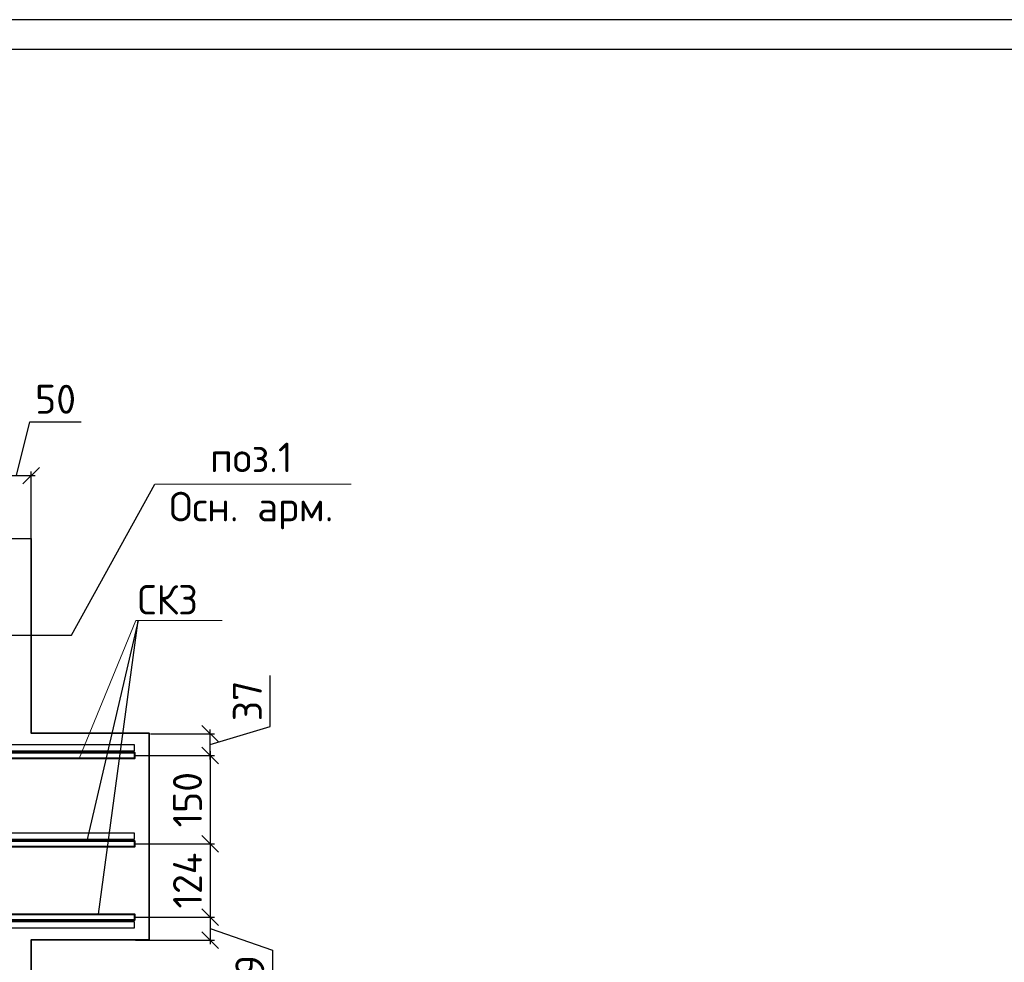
# Model space of a CAD drawing. Header units: millimetres. Extents: x 40580 to 2152466, y -328404 to 177125.
# Tile 105 of 252: x 415062 to 423404, y 169138 to 177125. Entities that reach past the tile are written whole.
import ezdxf
from ezdxf import colors
from ezdxf.entities.mleader import LeaderData, LeaderLine
from ezdxf.math import Vec2, Vec3

# ---------------------------------------------------------------- set-up
doc = ezdxf.new("R2010")
doc.units = ezdxf.units.MM
doc.linetypes.add('CENTER', pattern=[2, 1.25, -0.25, 0.25, -0.25])
doc.layers.add('11', color=7, linetype='Continuous')
doc.layers.add('Столовая - обозначения', color=7, linetype='Continuous')
for name, color, linetype, lineweight in [('Арм_хомуты', 133, 'Continuous', 18), ('ОСИ', 7, 'CENTER', 15), ('Перекрытие ж_бетон', 250, 'Continuous', 30), ('подоснова', 151, 'Continuous', 5), ('Столовая Двери и окна', 7, 'Continuous', 15)]:
    doc.layers.add(name, color=color, linetype=linetype, lineweight=lineweight)
doc.layers.add('Стена_ бетон несущ.', color=7, linetype='Continuous', lineweight=70, true_color=0xb4b496)
doc.styles.add('GOST-2.304_Type-B', font='GOST_Common.ttf')
doc.styles.get("Standard").update_dxf_attribs({"font": 'isocpeur.ttf'})
doc.styles.add('ГОСТ 2.304', font='isocpeur.ttf')
doc.dimstyles.new('Осевые', dxfattribs={"dimscale": 0.7, "dimtxt": 450, "dimasz": 400, "dimexe": 100, "dimexo": 100, "dimgap": 100, "dimtad": 1, "dimdec": 0, "dimzin": 0, "dimdsep": 46, "dimtxsty": 'Standard', "dimblk": 'OBLIQUE', "dimcen": 9, "dimdle": 100, "dimazin": 0, "dimtm": 1e-09, "dimtfac": 1, "dimtdec": 0, "dimtofl": 0, "dimtmove": 0, "dimatfit": 3, "dimfxl": 1, "dimtolj": 1, "dimtzin": 0, "dimarcsym": 0})

# ---------------------------------------------------------------- blocks, each defined once
blk = doc.blocks.new('Штамп')
at = {"layer": '11'}
blk.add_line((311469.7, 126227.7), (252069.7, 126227.7), dxfattribs=at)
at = {"layer": '11', "lineweight": 30}
blk.add_line((254209.6, 125977.7), (311219.7, 125977.7), dxfattribs=at)
blk = doc.blocks.new('_None')
blk = doc.blocks.new('_OBLIQUE')
at = {"color": 0, "linetype": 'ByBlock'}
blk.add_line((-0.5, -0.5), (0.5, 0.5), dxfattribs=at)
blk = doc.blocks.new('*D5427')
at = {"layer": 'Defpoints', "color": 0, "linetype": 'ByBlock', "lineweight": 25, "ltscale": 13, "transparency": 16777216}
for p in [(416134.8, 171075), (416676.4, 171075), (416009.8, 170890.8)]:
    blk.add_point(p, dxfattribs=at)
at = {"layer": 'ОСИ', "color": 0, "linetype": 'ByBlock', "lineweight": -2, "ltscale": 13, "transparency": 16777216}
for p, q in [((417183.9, 171135.1), (417183.9, 171569.1)), ((416676.4, 170982.9), (417183.9, 171135.1)), ((416676.4, 170855.8), (416676.4, 171110)), ((416169.8, 171075), (416711.4, 171075)), ((416044.8, 170890.8), (416711.4, 170890.8))]:
    blk.add_line(p, q, dxfattribs=at)
at = {"layer": 'ОСИ', "color": 0, "linetype": 'ByBlock', "lineweight": -2, "ltscale": 13, "transparency": 16777216, "xscale": 140, "yscale": 140, "zscale": 140}
for p, rotation in [((416676.4, 171075), 90), ((416676.4, 170890.8), 270)]:
    blk.add_blockref('_OBLIQUE', p, dxfattribs=dict(at, rotation=rotation))
at = {"layer": 'ОСИ', "color": 0, "linetype": 'ByBlock', "ltscale": 13, "transparency": 16777216, "insert": (416991.4, 171352.1), "char_height": 245, "attachment_point": 5, "rotation": 90}
blk.add_mtext('\\A1;37', dxfattribs=at)
blk = doc.blocks.new('*D5428')
at = {"layer": 'Defpoints', "color": 0, "linetype": 'ByBlock', "lineweight": 25, "ltscale": 13, "transparency": 16777216}
for p in [(416009.8, 170890.8), (416009.8, 170140.8), (416676.4, 170140.8)]:
    blk.add_point(p, dxfattribs=at)
at = {"layer": 'ОСИ', "color": 0, "linetype": 'ByBlock', "lineweight": -2, "ltscale": 13, "transparency": 16777216}
for p, q in [((416044.8, 170890.8), (416711.4, 170890.8)), ((416676.4, 170925.8), (416676.4, 170105.8)), ((416044.8, 170140.8), (416711.4, 170140.8))]:
    blk.add_line(p, q, dxfattribs=at)
at = {"layer": 'ОСИ', "color": 0, "linetype": 'ByBlock', "lineweight": -2, "ltscale": 13, "transparency": 16777216, "xscale": 140, "yscale": 140, "zscale": 140}
for p, rotation in [((416676.4, 170890.8), 90), ((416676.4, 170140.8), 270)]:
    blk.add_blockref('_OBLIQUE', p, dxfattribs=dict(at, rotation=rotation))
at = {"layer": 'ОСИ', "color": 0, "linetype": 'ByBlock', "ltscale": 13, "transparency": 16777216, "insert": (416483.9, 170515.8), "char_height": 245, "attachment_point": 5, "rotation": 90}
blk.add_mtext('\\A1;150', dxfattribs=at)
blk = doc.blocks.new('*D5429')
at = {"layer": 'Defpoints', "color": 0, "linetype": 'ByBlock', "lineweight": 25, "ltscale": 13, "transparency": 16777216}
for p in [(416009.8, 170140.8), (416009.8, 169520.8), (416676.4, 169520.8)]:
    blk.add_point(p, dxfattribs=at)
at = {"layer": 'ОСИ', "color": 0, "linetype": 'ByBlock', "lineweight": -2, "ltscale": 13, "transparency": 16777216}
for p, q in [((416044.8, 170140.8), (416711.4, 170140.8)), ((416676.4, 170175.8), (416676.4, 169485.8)), ((416044.8, 169520.8), (416711.4, 169520.8))]:
    blk.add_line(p, q, dxfattribs=at)
at = {"layer": 'ОСИ', "color": 0, "linetype": 'ByBlock', "lineweight": -2, "ltscale": 13, "transparency": 16777216, "xscale": 140, "yscale": 140, "zscale": 140}
for p, rotation in [((416676.4, 170140.8), 90), ((416676.4, 169520.8), 270)]:
    blk.add_blockref('_OBLIQUE', p, dxfattribs=dict(at, rotation=rotation))
at = {"layer": 'ОСИ', "color": 0, "linetype": 'ByBlock', "ltscale": 13, "transparency": 16777216, "insert": (416483.9, 169830.8), "char_height": 245, "attachment_point": 5, "rotation": 90}
blk.add_mtext('\\A1;124', dxfattribs=at)
blk = doc.blocks.new('*D5430')
at = {"layer": 'Defpoints', "color": 0, "linetype": 'ByBlock', "lineweight": 25, "ltscale": 13, "transparency": 16777216}
for p in [(416009.8, 169520.8), (416009.8, 169325), (416676.4, 169325)]:
    blk.add_point(p, dxfattribs=at)
at = {"layer": 'ОСИ', "color": 0, "linetype": 'ByBlock', "lineweight": -2, "ltscale": 13, "transparency": 16777216}
for p, q in [((416044.8, 169520.8), (416711.4, 169520.8)), ((416676.4, 169555.8), (416676.4, 169290)), ((416676.4, 169422.9), (417204.5, 169240.4)), ((416044.8, 169325), (416711.4, 169325)), ((417204.5, 169240.4), (417204.5, 168806.4))]:
    blk.add_line(p, q, dxfattribs=at)
at = {"layer": 'ОСИ', "color": 0, "linetype": 'ByBlock', "lineweight": -2, "ltscale": 13, "transparency": 16777216, "xscale": 140, "yscale": 140, "zscale": 140}
for p, rotation in [((416676.4, 169520.8), 90), ((416676.4, 169325), 270)]:
    blk.add_blockref('_OBLIQUE', p, dxfattribs=dict(at, rotation=rotation))
at = {"layer": 'ОСИ', "color": 0, "linetype": 'ByBlock', "ltscale": 13, "transparency": 16777216, "insert": (417012, 169023.4), "char_height": 245, "attachment_point": 5, "rotation": 90}
blk.add_mtext('\\A1;39', dxfattribs=at)
blk = doc.blocks.new('*D5438')
at = {"layer": 'Defpoints', "color": 0, "linetype": 'ByBlock', "lineweight": 25, "ltscale": 13, "transparency": 16777216}
for p in [(415159.8, 173261.2), (414909.8, 172600), (415159.8, 172612.5)]:
    blk.add_point(p, dxfattribs=at)
at = {"layer": 'ОСИ', "color": 0, "linetype": 'ByBlock', "lineweight": -2, "ltscale": 13, "transparency": 16777216}
for p, q in [((415034.8, 173261.2), (415149.3, 173716.2)), ((415149.3, 173716.2), (415583.3, 173716.2)), ((414909.8, 172635), (414909.8, 173296.2)), ((415159.8, 172647.5), (415159.8, 173296.2)), ((414874.8, 173261.2), (415194.8, 173261.2))]:
    blk.add_line(p, q, dxfattribs=at)
at = {"layer": 'ОСИ', "color": 0, "linetype": 'ByBlock', "lineweight": -2, "ltscale": 13, "transparency": 16777216, "xscale": 140, "yscale": 140, "zscale": 140, "rotation": 180}
blk.add_blockref('_OBLIQUE', (414909.8, 173261.2), dxfattribs=at)
at = {"layer": 'ОСИ', "color": 0, "linetype": 'ByBlock', "lineweight": -2, "ltscale": 13, "transparency": 16777216, "xscale": 140, "yscale": 140, "zscale": 140}
blk.add_blockref('_OBLIQUE', (415159.8, 173261.2), dxfattribs=at)
at = {"layer": 'ОСИ', "color": 0, "linetype": 'ByBlock', "ltscale": 13, "transparency": 16777216, "insert": (415366.3, 173908.7), "char_height": 245, "attachment_point": 5}
blk.add_mtext('\\A1;50', dxfattribs=at)

msp = doc.modelspace()

# ---------------------------------------------------------------- linework, layer by layer
at = {"layer": 'Арм_хомуты', "color": 251, "lineweight": 40, "true_color": 0x636466}
for points in [[(413896.671, 170915.796), (416034.797, 170915.796), (416034.797, 170865.796), (413896.671, 170865.796)], [(413896.671, 170165.796), (416034.797, 170165.796), (416034.797, 170115.796), (413896.671, 170115.796)], [(413896.671, 169545.796), (416034.797, 169545.796), (416034.797, 169495.796), (413896.671, 169495.796)]]:
    msp.add_lwpolyline(points, close=True, dxfattribs=at)
at = {"layer": 'Перекрытие ж_бетон', "color": 18, "linetype": 'Continuous', "lineweight": 25, "true_color": 0x000000}
for points in [[(416034.797, 170980.796), (401284.797, 170980.796), (401284.797, 170930.796), (416034.797, 170930.796)], [(416034.797, 170230.796), (401284.797, 170230.796), (401284.797, 170180.796), (416034.797, 170180.796)], [(416034.797, 169480.796), (401284.797, 169480.796), (401284.797, 169430.796), (416034.797, 169430.796)]]:
    msp.add_lwpolyline(points, close=True, dxfattribs=at)
at = {"layer": 'подоснова', "color": 18, "ltscale": 0.3, "true_color": 0x000000}
msp.add_line((417869.434, 173190.265), (416206.23, 173190.265), dxfattribs=at)
at = {"layer": 'Стена_ бетон несущ.', "color": 18, "linetype": 'Continuous', "lineweight": 35, "true_color": 0x000000, "transparency": 33554687}
msp.add_lwpolyline([(415159.797, 172728.935), (415159.797, 171078.935), (416159.797, 171078.935), (416159.797, 169328.935), (415159.797, 169328.935), (415159.797, 166478.935), (416159.797, 166478.935), (416159.797, 164978.935), (402159.797, 164974.973), (401159.797, 164974.973), (401159.797, 166474.973), (402159.797, 166474.973), (402159.797, 169324.973), (401159.797, 169324.973), (401159.797, 171074.973), (402159.797, 171074.973), (402159.797, 172724.973), (415159.797, 172728.935)], dxfattribs=at)
at = {"layer": 'Столовая Двери и окна', "color": 18, "lineweight": 25, "true_color": 0x000000}
for p, q in [((415502.633, 171909.931), (416206.23, 173190.265)), ((416067.14, 172034.752), (415632.358, 170165.796)), ((415730.87, 169545.796), (416067.14, 172034.752)), ((402434.797, 171909.931), (415502.633, 171909.931))]:
    msp.add_line(p, q, dxfattribs=at)

# ---------------------------------------------------------------- block references
at = {"layer": 'Столовая - обозначения', "color": 18, "lineweight": 20, "true_color": 0x000000}
msp.add_blockref('Штамп', (123367.786, 50897.048), dxfattribs=at)

# ---------------------------------------------------------------- texts
at = {"layer": 'подоснова', "color": 18, "ltscale": 0.3, "true_color": 0x000000, "insert": (417024.707, 173381.696), "char_height": 250, "width": 3270.99844, "attachment_point": 5, "style": 'ГОСТ 2.304'}
msp.add_mtext(' \\Pпоз.1\\PОсн. арм. ', dxfattribs=at)

# ---------------------------------------------------------------- dimensions: what is measured, and where the dimension line sits
at = {"layer": 'ОСИ', "color": 18, "linetype": 'ByBlock', "ltscale": 13, "true_color": 0x000000}
for base, p1, p2, angle, picture, middle in [((415159.797, 173261.181), (414909.797, 172600.049), (415159.797, 172612.481), 180, '*D5438', (415219.343, 173716.181)), ((416676.361, 169324.973), (416009.797, 169520.796), (416009.797, 169324.973), 90, '*D5430', (417204.515, 169170.405))]:
    dim = msp.add_linear_dim(base=base, p1=p1, p2=p2, angle=angle, dimstyle='Осевые', override={"dimtxt": 350, "dimasz": 200, "dimexe": 50, "dimexo": 50, "dimlfac": 0.2, "dimdle": 50, "dimtmove": 1}, dxfattribs=at)
    dim.commit()
    dim.dimension.update_dxf_attribs({"geometry": picture, "text_midpoint": middle, "dimtype": 160})
for base, p1, p2, picture, middle in [((416676.361, 171074.973), (416009.797, 170890.796), (416134.797, 171074.973), '*D5427', (416991.361, 171205.134)), ((416676.361, 170140.796), (416009.797, 170890.796), (416009.797, 170140.796), '*D5428', (416483.861, 170515.796)), ((416676.361, 169520.796), (416009.797, 170140.796), (416009.797, 169520.796), '*D5429', (416483.861, 169830.796))]:
    dim = msp.add_linear_dim(base=base, p1=p1, p2=p2, angle=90, dimstyle='Осевые', override={"dimtxt": 350, "dimasz": 200, "dimexe": 50, "dimexo": 50, "dimlfac": 0.2, "dimdle": 50, "dimtmove": 1}, dxfattribs=at)
    dim.commit()
    dim.dimension.update_dxf_attribs({"geometry": picture, "text_midpoint": middle})

# ---------------------------------------------------------------- leaders
at = {"layer": 'подоснова', "color": 18, "ltscale": 0.3, "true_color": 0x000000}
ml = msp.add_multileader_mtext('Standard', dxfattribs=at)
ml.set_content('СК3 ', color=(0, 0, 0), style='GOST-2.304_Type-B')
ml.set_leader_properties(color=256, linetype='ByLayer', lineweight=15)
ml.set_arrow_properties(name='NONE')
ml.build(insert=Vec2(0, 0))
ml.multileader.update_dxf_attribs({"text_left_attachment_type": 6, "text_right_attachment_type": 6, "dogleg_length": 0.1, "arrow_head_size": 18})
ctx = ml.context
ctx.base_point, ctx.char_height, ctx.arrow_head_size, ctx.landing_gap_size, ctx.plane_origin = Vec3(416047.14, 172034.752), 250, 18, 20, Vec3(423722.445, 173567.568)
ctx.left_attachment, ctx.right_attachment, ctx.text_align_type = 6, 6, 1
notes = []
notes.append((ctx, [(1, (1, 1, 0), (416047.04, 172034.752), (1, 0), 0.1, [(0, [(415565.333, 170865.796)], 0, [])])]))
ctx.mtext.insert, ctx.mtext.alignment, ctx.mtext.flow_direction = Vec3(416317.14, 172334.752), 2, 5
for ctx, leaders in notes:
    for number, flags, end, landing, length, lines in leaders:
        leader = LeaderData()
        leader.index, (leader.has_last_leader_line, leader.has_dogleg_vector, leader.attachment_direction) = number, flags
        leader.last_leader_point, leader.dogleg_vector, leader.dogleg_length = Vec3(end), Vec3(landing), length
        for number, points, colour, breaks in lines:
            line = LeaderLine()
            line.index, line.vertices, line.color, line.breaks = number, Vec3.list(points), colors.encode_raw_color(colour), breaks
            leader.lines.append(line)
        ctx.leaders.append(leader)

doc.saveas('drawing.dxf')
